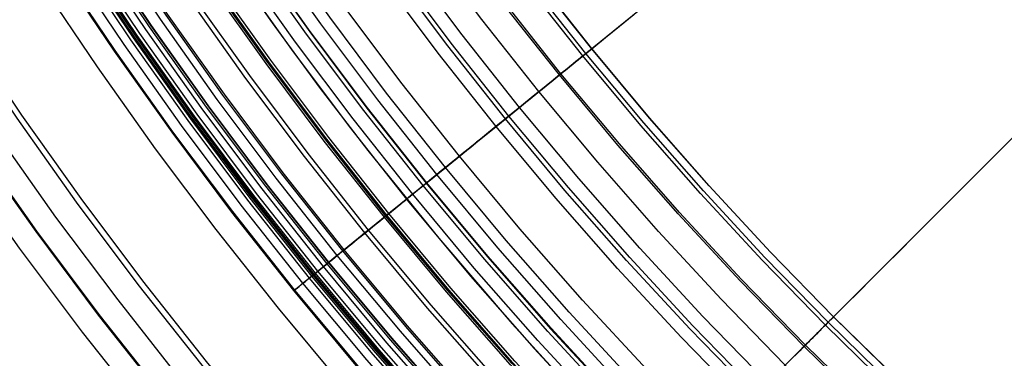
# Model space of a CAD drawing. Header units: millimetres. Extents: x -14 to 488, y -50 to 50.
# Tile 35 of 256: x 180 to 189, y -22 to -19. Entities that reach past the tile are written whole.
import ezdxf

# ---------------------------------------------------------------- set-up
doc = ezdxf.new("R2010")
doc.units = ezdxf.units.MM
doc.header["$MEASUREMENT"] = 0
doc.layers.add('Default', color=7, linetype='Continuous')

msp = doc.modelspace()

# ---------------------------------------------------------------- linework, layer by layer
at = {"layer": 'Default'}
for points in [[(188.3313, -26.8788), (187.6497, -26.3399), (186.9814, -25.7828), (186.327, -25.2081), (185.6873, -24.6162), (185.0629, -24.0078), (184.4544, -23.3834), (183.8626, -22.7436), (183.2878, -22.0893), (182.7307, -21.4209), (182.1918, -20.7393), (181.6715, -20.0452), (181.1702, -19.3394), (180.6884, -18.6226), (180.2262, -17.8956), (179.7841, -17.1592), (179.3623, -16.4143), (178.961, -15.6617), (178.5803, -14.9021), (178.2204, -14.1365), (177.8814, -13.3655), (177.5632, -12.5902)], [(188.3753, -26.8217), (187.6952, -26.2839), (187.0283, -25.728), (186.3753, -25.1545), (185.737, -24.5639), (185.1139, -23.9568), (184.5068, -23.3337), (183.9161, -22.6954), (183.3426, -22.0424), (182.7867, -21.3755), (182.249, -20.6953), (181.7298, -20.0027), (181.2296, -19.2984), (180.7487, -18.5831), (180.2876, -17.8577), (179.8464, -17.1229), (179.4255, -16.3796), (179.0251, -15.6286), (178.6452, -14.8706), (178.2861, -14.1066), (177.9477, -13.3373), (177.6302, -12.5636)], [(188.3918, -26.8003), (187.7122, -26.263), (187.0458, -25.7076), (186.3933, -25.1345), (185.7555, -24.5444), (185.1329, -23.9377), (184.5263, -23.3151), (183.9362, -22.6773), (183.3631, -22.0249), (182.8077, -21.3585), (182.2703, -20.6789), (181.7515, -19.9868), (181.2517, -19.2831), (180.7713, -18.5684), (180.3105, -17.8435), (179.8697, -17.1093), (179.4492, -16.3666), (179.049, -15.6162), (178.6695, -14.8588), (178.3106, -14.0954), (177.9725, -13.3268), (177.6553, -12.5537)], [(188.2691, -26.9597), (187.5855, -26.4191), (186.9151, -25.8603), (186.2587, -25.2838), (185.6171, -24.6902), (184.9908, -24.0799), (184.3805, -23.4536), (183.7868, -22.8119), (183.2103, -22.1556), (182.6516, -21.4852), (182.111, -20.8015), (181.5891, -20.1053), (181.0863, -19.3974), (180.603, -18.6784), (180.1395, -17.9492), (179.696, -17.2106), (179.273, -16.4634), (178.8704, -15.7085), (178.4886, -14.9467), (178.1276, -14.1787), (177.7875, -13.4054), (177.4684, -12.6277)], [(188.2746, -26.9525), (187.5911, -26.4121), (186.9209, -25.8535), (186.2648, -25.2772), (185.6233, -24.6836), (184.9971, -24.0735), (184.387, -23.4474), (183.7935, -22.8059), (183.2172, -22.1497), (182.6585, -21.4795), (182.1181, -20.7961), (181.5964, -20.1), (181.0937, -19.3923), (180.6105, -18.6735), (180.1471, -17.9445), (179.7038, -17.2061), (179.2808, -16.4591), (178.8784, -15.7044), (178.4967, -14.9427), (178.1358, -14.175), (177.7958, -13.4019), (177.4767, -12.6244)], [(191.4096, -26.9116), (190.7302, -26.4549), (190.0612, -25.9797), (189.4033, -25.4866), (188.7573, -24.9758), (188.1238, -24.4477), (187.5035, -23.903), (186.8972, -23.342), (186.3054, -22.7653), (185.7287, -22.1735), (185.1677, -21.5671), (184.6229, -20.9469), (184.0949, -20.3134), (183.5841, -19.6674), (183.0909, -19.0095), (182.6158, -18.3405), (182.1591, -17.6611), (181.7211, -16.972), (181.302, -16.2741), (180.9022, -15.568), (180.5218, -14.8546), (180.161, -14.1347), (179.8199, -13.409), (179.4985, -12.6783)], [(177.289, -12.7134), (177.6154, -13.5081), (177.9617, -14.2943), (178.3278, -15.0716), (178.7133, -15.8394), (179.1181, -16.5972), (179.5419, -17.3445), (179.9844, -18.0809), (180.4453, -18.8059), (180.9349, -19.534), (181.4431, -20.2492), (181.9696, -20.9511), (182.514, -21.6392), (183.0759, -22.313), (183.655, -22.9721), (184.2509, -23.6161), (184.8633, -24.2445), (185.4917, -24.8569), (186.1357, -25.4528), (186.7948, -26.0319), (187.4687, -26.5939)], [(177.289, -12.7134), (177.6154, -13.5081), (177.9617, -14.2943), (178.3278, -15.0716), (178.7133, -15.8394), (179.1181, -16.5972), (179.5419, -17.3445), (179.9844, -18.0809), (180.4453, -18.8059), (180.9349, -19.534), (181.4431, -20.2492), (181.9696, -20.9511), (182.514, -21.6392), (183.0759, -22.313), (183.655, -22.9721), (184.2509, -23.6161), (184.8633, -24.2445), (185.4917, -24.8569), (186.1357, -25.4528), (186.7948, -26.0319), (187.4687, -26.5939)], [(190.5854, -26.6644), (189.911, -26.1855), (189.2479, -25.6884), (188.5967, -25.1735), (187.9582, -24.6413), (187.333, -24.0922), (186.7218, -23.5267), (186.1252, -22.9454), (185.544, -22.3489), (184.9785, -21.7377), (184.4294, -21.1125), (183.8971, -20.474), (183.3822, -19.8228), (182.8851, -19.1596), (182.4062, -18.4853), (181.9459, -17.8005), (181.5044, -17.1059), (181.082, -16.4024), (180.679, -15.6907), (180.2956, -14.9716), (179.9319, -14.246), (179.588, -13.5145), (179.2641, -12.7779)], [(190.6407, -26.5844), (189.9683, -26.1069), (189.3072, -25.6113), (188.658, -25.098), (188.0214, -24.5674), (187.3981, -24.0199), (186.7888, -23.4562), (186.194, -22.8766), (185.6145, -22.2819), (185.0507, -21.6726), (184.5033, -21.0493), (183.9726, -20.4127), (183.4593, -19.7634), (182.9637, -19.1023), (182.4862, -18.43), (182.0273, -17.7472), (181.5871, -17.0548), (181.166, -16.3534), (180.7642, -15.6439), (180.382, -14.927), (180.0194, -14.2035), (179.6766, -13.4742), (179.3536, -12.7399)], [(190.4988, -26.7898), (189.8212, -26.3086), (189.1549, -25.8091), (188.5007, -25.2918), (187.8591, -24.757), (187.231, -24.2053), (186.6169, -23.6372), (186.0175, -23.0531), (185.4335, -22.4538), (184.8653, -21.8397), (184.3136, -21.2115), (183.7789, -20.57), (183.2615, -19.9157), (182.7621, -19.2494), (182.2809, -18.5719), (181.8184, -17.8838), (181.3748, -17.186), (180.9504, -16.4791), (180.5455, -15.7641), (180.1602, -15.0416), (179.7948, -14.3125), (179.4494, -13.5775), (179.1239, -12.8375)], [(179.1548, -12.8243), (179.48, -13.5636), (179.8251, -14.2978), (180.1901, -15.0262), (180.575, -15.7479), (180.9794, -16.4622), (181.4034, -17.1683), (181.8465, -17.8654), (182.3086, -18.5528), (182.7893, -19.2296), (183.2882, -19.8952), (183.805, -20.5488), (184.3392, -21.1897), (184.8903, -21.8172), (185.4579, -22.4306), (186.0413, -23.0293), (186.6401, -23.6128), (187.2535, -24.1803), (187.881, -24.7315), (188.5219, -25.2657), (189.1755, -25.7825), (189.841, -26.2814), (190.5179, -26.7621)], [(190.5212, -26.7574), (189.8444, -26.2768), (189.179, -25.7779), (188.5255, -25.2612), (187.8847, -24.7271), (187.2573, -24.1761), (186.644, -23.6086), (186.0454, -23.0253), (185.462, -22.4266), (184.8946, -21.8133), (184.3435, -21.1859), (183.8094, -20.5452), (183.2927, -19.8917), (182.7939, -19.2262), (182.3133, -18.5495), (181.8513, -17.8623), (181.4083, -17.1653), (180.9844, -16.4593), (180.58, -15.7451), (180.1952, -15.0235), (179.8303, -14.2953), (179.4852, -13.5612), (179.1601, -12.8221)], [(189.0252, -23.3943), (188.4319, -22.8732), (187.8519, -22.3366), (187.2858, -21.7849), (186.7341, -21.2188), (186.1975, -20.6388), (185.6764, -20.0455), (185.1713, -19.4395), (184.6827, -18.8215), (184.2109, -18.1922), (183.7564, -17.5523), (183.3195, -16.9024), (182.9006, -16.2432), (182.4997, -15.5756), (182.1173, -14.9002), (181.7534, -14.2178), (181.4083, -13.5292), (181.082, -12.835)], [(189.0472, -23.3686), (188.4546, -22.848), (187.8752, -22.312), (187.3097, -21.761), (186.7587, -21.1955), (186.2226, -20.6161), (185.7021, -20.0235), (185.1976, -19.4182), (184.7095, -18.8009), (184.2383, -18.1723), (183.7843, -17.533), (183.3479, -16.8838), (182.9294, -16.2254), (182.529, -15.5586), (182.147, -14.8839), (181.7835, -14.2023), (181.4387, -13.5144), (181.1128, -12.821)], [(189.0897, -23.3189), (188.4983, -22.7995), (187.9202, -22.2646), (187.3559, -21.7147), (186.8061, -21.1504), (186.2712, -20.5723), (185.7518, -19.9809), (185.2483, -19.377), (184.7613, -18.761), (184.2911, -18.1337), (183.8381, -17.4959), (183.4026, -16.8481), (182.985, -16.1911), (182.5855, -15.5256), (182.2043, -14.8524), (181.8416, -14.1723), (181.4976, -13.4858), (181.1723, -12.7939)], [(189.0908, -23.3175), (188.4995, -22.7982), (187.9214, -22.2633), (187.3572, -21.7135), (186.8073, -21.1492), (186.2725, -20.5711), (185.7531, -19.9798), (185.2497, -19.3759), (184.7627, -18.7599), (184.2925, -18.1327), (183.8395, -17.4949), (183.4041, -16.8471), (182.9865, -16.1902), (182.587, -15.5247), (182.2058, -14.8516), (181.8431, -14.1715), (181.4991, -13.4851), (181.1739, -12.7932)], [(178.9669, -12.9331), (179.2983, -13.6854), (179.6486, -14.4291), (180.0175, -15.1637), (180.4048, -15.8888), (180.8103, -16.6039), (181.2336, -17.3085), (181.6747, -18.0021), (182.1431, -18.6988), (182.6294, -19.3831), (183.1332, -20.0547), (183.654, -20.7131), (184.1917, -21.3578), (184.7458, -21.9885), (185.316, -22.6047), (185.9019, -23.2059), (186.5031, -23.7918), (187.1193, -24.362), (187.75, -24.9161), (188.3948, -25.4538), (189.0532, -25.9747), (189.7248, -26.4785), (190.4092, -26.9648)], [(178.9669, -12.9331), (179.2983, -13.6854), (179.6486, -14.4291), (180.0175, -15.1637), (180.4048, -15.8888), (180.8103, -16.6039), (181.2336, -17.3085), (181.6747, -18.0021), (182.0618, -18.5805), (182.4611, -19.1505), (182.8726, -19.7118), (183.2959, -20.2642)], [(190.4317, -26.8869), (189.7516, -26.4039), (189.0829, -25.9027), (188.4263, -25.3834), (187.7824, -24.8467), (187.1519, -24.293), (186.5356, -23.7228), (185.9341, -23.1366), (185.3479, -22.535), (184.7776, -21.9187), (184.2239, -21.2883), (183.6872, -20.6444), (183.168, -19.9877), (182.6667, -19.319), (182.1838, -18.639), (181.7195, -17.9484), (181.2743, -17.248), (180.8484, -16.5386), (180.442, -15.8209), (180.0554, -15.0958), (179.6886, -14.364), (179.3419, -13.6264), (179.0152, -12.8837)], [(188.8539, -23.5945), (188.2554, -23.0689), (187.6704, -22.5277), (187.0994, -21.9712), (186.543, -21.4002), (186.0017, -20.8152), (185.4761, -20.2168), (184.9667, -19.6056), (184.4739, -18.9823), (183.998, -18.3476), (183.5396, -17.7021), (183.099, -17.0466), (182.6764, -16.3818), (182.2721, -15.7084), (181.8863, -15.0272), (181.5193, -14.3389), (181.1712, -13.6443), (180.8421, -12.9441)], [(188.865, -23.5814), (188.267, -23.0561), (187.6823, -22.5152), (187.1116, -21.9591), (186.5555, -21.3884), (186.0145, -20.8037), (185.4892, -20.2056), (184.9801, -19.5948), (184.4875, -18.9718), (184.0119, -18.3374), (183.5538, -17.6923), (183.1134, -17.0372), (182.691, -16.3727), (182.287, -15.6997), (181.9014, -15.0189), (181.5346, -14.331), (181.1867, -13.6367), (180.8578, -12.937)], [(186.245, -26.6435), (185.5686, -26.0494), (184.9073, -25.4376), (184.2619, -24.8087), (183.633, -24.1633), (183.0213, -23.5021), (182.4272, -22.8257), (181.8514, -22.1349), (181.2943, -21.4304), (180.7565, -20.7129), (180.2384, -19.9833), (179.7403, -19.2424), (179.2626, -18.491), (178.8057, -17.7299), (178.3697, -16.9599), (177.9548, -16.1819), (177.5614, -15.3968), (177.1894, -14.6054), (176.8389, -13.8086), (176.51, -13.0071)], [(186.2777, -26.6053), (185.6023, -26.0121), (184.942, -25.4012), (184.2975, -24.7732), (183.6695, -24.1287), (183.0586, -23.4684), (182.4654, -22.793), (181.8904, -22.1032), (181.3341, -21.3997), (180.7971, -20.6833), (180.2797, -19.9547), (179.7824, -19.2149), (179.3054, -18.4645), (178.8491, -17.7045), (178.4137, -16.9357), (177.9995, -16.1588), (177.6066, -15.3749), (177.2351, -14.5846), (176.8852, -13.7889), (176.5568, -12.9886)], [(189.5642, -26.6607), (188.889, -26.1546), (188.2259, -25.6303), (187.5757, -25.0883), (186.9391, -24.5291), (186.3167, -23.9533), (185.7093, -23.3614), (185.1173, -22.754), (184.5415, -22.1316), (183.9824, -21.495), (183.4404, -20.8448), (182.9161, -20.1817), (182.4099, -19.5064), (181.9222, -18.8197), (181.4535, -18.1224), (181.0039, -17.4151), (180.5738, -16.6988), (180.1634, -15.9741), (179.773, -15.2418), (179.4026, -14.5029), (179.0525, -13.758), (178.7226, -13.008)], [(189.5737, -26.6478), (188.8988, -26.1418), (188.236, -25.6178), (187.5861, -25.0761), (186.9498, -24.5172), (186.3278, -23.9417), (185.7206, -23.3501), (185.129, -22.7429), (184.5534, -22.1208), (183.9946, -21.4845), (183.4529, -20.8347), (182.9288, -20.1719), (182.4229, -19.497), (181.9354, -18.8106), (181.4669, -18.1136), (181.0175, -17.4067), (180.5876, -16.6907), (180.1775, -15.9663), (179.7872, -15.2345), (179.4171, -14.4959), (179.0671, -13.7514), (178.7374, -13.0017)], [(189.58, -26.6392), (188.9053, -26.1334), (188.2427, -25.6095), (187.593, -25.068), (186.9569, -24.5093), (186.3351, -23.934), (185.7281, -23.3425), (185.1367, -22.7356), (184.5613, -22.1137), (184.0026, -21.4776), (183.4611, -20.8279), (182.9373, -20.1654), (182.4315, -19.4907), (181.9442, -18.8046), (181.4758, -18.1078), (181.0266, -17.4011), (180.5968, -16.6853), (180.1868, -15.9612), (179.7967, -15.2296), (179.4267, -14.4912), (179.0768, -13.747), (178.7472, -12.9976)], [(189.5935, -26.6206), (188.9193, -26.1152), (188.2572, -25.5917), (187.608, -25.0505), (186.9723, -24.4922), (186.3509, -23.9173), (185.7444, -23.3263), (185.1534, -22.7197), (184.5784, -22.0983), (184.0201, -21.4627), (183.479, -20.8135), (182.9555, -20.1514), (182.45, -19.4771), (181.9631, -18.7915), (181.495, -18.0952), (181.0461, -17.389), (180.6167, -16.6737), (180.207, -15.9501), (179.8171, -15.219), (179.4473, -14.4812), (179.0977, -13.7374), (178.7684, -12.9886)], [(192.5676, -26.5906), (191.8978, -26.1648), (191.2374, -25.7208), (190.5871, -25.259), (189.9476, -24.7796), (189.3196, -24.2831), (188.7038, -23.7698), (188.1009, -23.2403), (187.5115, -22.695), (186.9363, -22.1344), (186.3757, -21.5591), (185.8304, -20.9697), (185.3008, -20.3668), (184.7876, -19.751), (184.291, -19.1231), (183.8117, -18.4836), (183.3498, -17.8333), (182.9058, -17.1728), (182.4801, -16.503), (182.0728, -15.8246), (181.6841, -15.1383), (181.3144, -14.4449), (180.9636, -13.745), (180.6321, -13.0396)], [(186.1, -26.8129), (185.4193, -26.215), (184.7538, -25.5993), (184.1043, -24.9664), (183.4714, -24.3168), (182.8556, -23.6514), (182.2578, -22.9706), (181.6783, -22.2754), (181.1176, -21.5664), (180.5764, -20.8443), (180.0549, -20.1101), (179.5537, -19.3644), (179.0729, -18.6082), (178.613, -17.8422), (178.1743, -17.0673), (177.7568, -16.2843), (177.3608, -15.4942), (176.9864, -14.6977), (176.6337, -13.8958), (176.3027, -13.0892)], [(189.4356, -26.837), (188.7559, -26.3274), (188.0884, -25.7997), (187.4338, -25.2541), (186.793, -24.6912), (186.1665, -24.1116), (185.555, -23.5157), (184.9591, -22.9042), (184.3794, -22.2777), (183.8166, -21.6368), (183.271, -20.9823), (182.7432, -20.3148), (182.2337, -19.635), (181.7427, -18.9438), (181.2708, -18.2418), (180.8182, -17.5298), (180.3853, -16.8087), (179.9722, -16.0792), (179.5792, -15.3421), (179.2064, -14.5982), (178.8539, -13.8483), (178.5218, -13.0934)], [(189.4594, -26.8044), (188.7805, -26.2955), (188.1138, -25.7684), (187.46, -25.2234), (186.82, -24.6613), (186.1942, -24.0823), (185.5835, -23.4872), (184.9883, -22.8764), (184.4094, -22.2507), (183.8472, -21.6106), (183.3023, -20.9569), (182.7752, -20.2902), (182.2662, -19.6113), (181.7759, -18.9209), (181.3046, -18.2197), (180.8526, -17.5086), (180.4201, -16.7884), (180.0075, -16.0597), (179.615, -15.3235), (179.2426, -14.5806), (178.8906, -13.8317), (178.5589, -13.0776)], [(189.4595, -26.8042), (188.7806, -26.2953), (188.1139, -25.7682), (187.4602, -25.2233), (186.8201, -24.6611), (186.1944, -24.0821), (185.5837, -23.487), (184.9885, -22.8763), (184.4096, -22.2505), (183.8474, -21.6105), (183.3025, -20.9567), (182.7754, -20.29), (182.2664, -19.6111), (181.7761, -18.9207), (181.3048, -18.2196), (180.8528, -17.5085), (180.4203, -16.7882), (180.0078, -16.0596), (179.6152, -15.3234), (179.2429, -14.5805), (178.8908, -13.8316), (178.5592, -13.0775)], [(192.4531, -26.7759), (191.7786, -26.3472), (191.1135, -25.9001), (190.4587, -25.435), (189.8147, -24.9523), (189.1823, -24.4522), (188.5622, -23.9354), (187.9551, -23.4021), (187.3615, -22.853), (186.7822, -22.2885), (186.2177, -21.7091), (185.6685, -21.1156), (185.1353, -20.5085), (184.6184, -19.8884), (184.1184, -19.256), (183.6357, -18.612), (183.1706, -17.9571), (182.7235, -17.2921), (182.2947, -16.6176), (181.8846, -15.9344), (181.4932, -15.2432), (181.1208, -14.5449), (180.7677, -13.8402), (180.4337, -13.1298)], [(185.9602, -26.9763), (185.2753, -26.3748), (184.6057, -25.7553), (183.9522, -25.1185), (183.3154, -24.465), (182.6959, -23.7954), (182.0943, -23.1105), (181.5113, -22.411), (180.9472, -21.6976), (180.4026, -20.9711), (179.878, -20.2324), (179.3736, -19.4821), (178.8899, -18.7212), (178.4272, -17.9505), (177.9858, -17.1709), (177.5657, -16.3831), (177.1673, -15.5881), (176.7906, -14.7868), (176.4357, -13.9799), (176.1027, -13.1683)], [(185.966, -26.9695), (185.2813, -26.3681), (184.6119, -25.7488), (183.9586, -25.1121), (183.3219, -24.4588), (182.7026, -23.7894), (182.1012, -23.1046), (181.5182, -22.4053), (180.9543, -21.6921), (180.4099, -20.9658), (179.8854, -20.2272), (179.3812, -19.4772), (178.8976, -18.7165), (178.435, -17.946), (177.9936, -17.1665), (177.5737, -16.379), (177.1754, -15.5842), (176.7988, -14.783), (176.444, -13.9764), (176.1111, -13.165)], [(188.5661, -26.5739), (187.8923, -26.0411), (187.2316, -25.4904), (186.5847, -24.9222), (185.9523, -24.3371), (185.335, -23.7356), (184.7335, -23.1184), (184.1484, -22.4859), (183.5802, -21.839), (183.0295, -21.1783), (182.4968, -20.5045), (181.9824, -19.8184), (181.4869, -19.1206), (181.0105, -18.412), (180.5536, -17.6933), (180.1166, -16.9654), (179.6996, -16.229), (179.3029, -15.4849), (178.9266, -14.734), (178.5708, -13.9771), (178.2356, -13.215)], [(188.6039, -26.5248), (187.9314, -25.993), (187.2719, -25.4433), (186.6262, -24.8762), (185.995, -24.2922), (185.3789, -23.6918), (184.7785, -23.0757), (184.1945, -22.4444), (183.6274, -21.7987), (183.0777, -21.1393), (182.5459, -20.4667), (182.0325, -19.7818), (181.5379, -19.0854), (181.0624, -18.3781), (180.6064, -17.6607), (180.1702, -16.9341), (179.7539, -16.1991), (179.3579, -15.4564), (178.9823, -14.707), (178.6272, -13.9515), (178.2926, -13.1908)], [(188.6134, -26.5125), (187.9411, -25.981), (187.282, -25.4316), (186.6366, -24.8647), (186.0056, -24.2809), (185.3898, -23.6809), (184.7897, -23.065), (184.206, -22.4341), (183.6391, -21.7887), (183.0897, -21.1295), (182.5581, -20.4573), (182.045, -19.7727), (181.5506, -19.0766), (181.0753, -18.3696), (180.6195, -17.6526), (180.1835, -16.9263), (179.7675, -16.1917), (179.3717, -15.4493), (178.9962, -14.7002), (178.6413, -13.9451), (178.3069, -13.1847)], [(192.37, -26.9104), (191.6921, -26.4794), (191.0237, -26.0301), (190.3655, -25.5627), (189.7183, -25.0775), (189.0827, -24.5749), (188.4595, -24.0554), (187.8492, -23.5195), (187.2527, -22.9676), (186.6705, -22.4002), (186.1031, -21.818), (185.5512, -21.2214), (185.0152, -20.6112), (184.4957, -19.988), (183.9932, -19.3524), (183.508, -18.7052), (183.0406, -18.047), (182.5912, -17.3785), (182.1603, -16.7006), (181.748, -16.014), (181.3547, -15.3193), (180.9805, -14.6175), (180.6255, -13.9092), (180.2899, -13.1952)], [(192.3905, -26.8772), (191.7135, -26.4468), (191.0459, -25.998), (190.3885, -25.5311), (189.7421, -25.0466), (189.1073, -24.5446), (188.4848, -24.0258), (187.8754, -23.4905), (187.2796, -22.9393), (186.6981, -22.3726), (186.1314, -21.7911), (185.5801, -21.1953), (185.0449, -20.5858), (184.526, -19.9634), (184.0241, -19.3286), (183.5395, -18.6821), (183.0727, -18.0248), (182.6239, -17.3572), (182.1935, -16.6801), (181.7818, -15.9943), (181.3889, -15.3005), (181.0151, -14.5996), (180.6606, -13.8922), (180.3254, -13.1791)], [(175.9234, -13.254), (176.2638, -14.0831), (176.6251, -14.9033), (177.0069, -15.7141), (177.4091, -16.515), (177.8314, -17.3055), (178.2735, -18.0851), (178.7351, -18.8533), (179.216, -19.6096), (179.7267, -20.3692), (180.2568, -21.1153), (180.806, -21.8474), (181.3739, -22.5652), (181.9601, -23.2682), (182.5642, -23.9558), (183.1859, -24.6276), (183.8247, -25.2831), (184.4802, -25.9219), (185.152, -26.5435)], [(188.4333, -26.7463), (187.7551, -26.2101), (187.0901, -25.6558), (186.439, -25.0839), (185.8024, -24.4949), (185.1811, -23.8895), (184.5757, -23.2682), (183.9868, -22.6317), (183.4149, -21.9805), (182.8606, -21.3155), (182.3243, -20.6373), (181.8066, -19.9467), (181.3078, -19.2443), (180.8283, -18.5311), (180.3685, -17.8077), (179.9286, -17.075), (179.5089, -16.3338), (179.1096, -15.5849), (178.7308, -14.8291), (178.3727, -14.0672), (178.0353, -13.3001)], [(188.4718, -26.6963), (187.7949, -26.1611), (187.1311, -25.6078), (186.4812, -25.037), (185.8459, -24.4492), (185.2258, -23.8449), (184.6215, -23.2248), (184.0337, -22.5894), (183.4628, -21.9395), (182.9096, -21.2757), (182.3743, -20.5988), (181.8576, -19.9095), (181.3597, -19.2084), (180.8811, -18.4965), (180.4222, -17.7745), (179.9831, -17.0432), (179.5642, -16.3034), (179.1656, -15.5559), (178.7875, -14.8015), (178.4301, -14.0411), (178.0934, -13.2754)], [(188.496, -26.665), (187.8198, -26.1304), (187.1569, -25.5778), (186.5077, -25.0076), (185.8731, -24.4205), (185.2537, -23.8169), (184.6502, -23.1975), (184.063, -22.5629), (183.4929, -21.9138), (182.9403, -21.2508), (182.4057, -20.5747), (181.8895, -19.8862), (181.3923, -19.186), (180.9142, -18.4749), (180.4558, -17.7537), (180.0173, -17.0233), (179.5988, -16.2843), (179.2007, -15.5377), (178.8231, -14.7842), (178.4661, -14.0247), (178.1297, -13.26)], [(188.5067, -26.6511), (187.8309, -26.1168), (187.1683, -25.5644), (186.5195, -24.9946), (185.8852, -24.4078), (185.2661, -23.8045), (184.6629, -23.1855), (184.0761, -22.5512), (183.5062, -21.9024), (182.9539, -21.2398), (182.4196, -20.564), (181.9037, -19.8758), (181.4067, -19.176), (180.9289, -18.4653), (180.4708, -17.7445), (180.0324, -17.0144), (179.6142, -16.2759), (179.2163, -15.5297), (178.8389, -14.7766), (178.4821, -14.0175), (178.1459, -13.2531)], [(188.509, -26.6481), (187.8333, -26.1138), (187.1707, -25.5616), (186.522, -24.9918), (185.8878, -24.405), (185.2688, -23.8018), (184.6656, -23.1828), (184.0789, -22.5487), (183.5091, -21.8999), (182.9568, -21.2374), (182.4226, -20.5617), (181.9068, -19.8736), (181.4098, -19.1738), (180.9321, -18.4632), (180.474, -17.7425), (180.0357, -17.0125), (179.6176, -16.2741), (179.2197, -15.5279), (178.8423, -14.7749), (178.4855, -14.0159), (178.1494, -13.2516)], [(191.6353, -26.5664), (190.9646, -26.1156), (190.3043, -25.6466), (189.6549, -25.1598), (189.0172, -24.6556), (188.3919, -24.1344), (187.7797, -23.5967), (187.1812, -23.0429), (186.597, -22.4737), (186.0277, -21.8895), (185.474, -21.291), (184.9363, -20.6788), (184.4151, -20.0535), (183.9108, -19.4158), (183.424, -18.7664), (182.9551, -18.106), (182.5042, -17.4354), (182.0719, -16.7552), (181.6583, -16.0663), (181.2636, -15.3694), (180.8882, -14.6652), (180.532, -13.9546), (180.1953, -13.2383)], [(188.4001, -26.7895), (187.7208, -26.2524), (187.0547, -25.6972), (186.4025, -25.1244), (185.7649, -24.5345), (185.1426, -23.9281), (184.5362, -23.3058), (183.9463, -22.6682), (183.3735, -22.016), (182.8182, -21.3499), (182.2811, -20.6706), (181.7625, -19.9788), (181.2629, -19.2753), (180.7827, -18.5609), (180.3221, -17.8364), (179.8815, -17.1025), (179.4611, -16.36), (179.0611, -15.6099), (178.6817, -14.8529), (178.323, -14.0898), (177.9851, -13.3215)], [(188.4079, -26.7794), (187.7289, -26.2425), (187.063, -25.6875), (186.4111, -25.1148), (185.7737, -24.5252), (185.1517, -23.919), (184.5455, -23.2969), (183.9558, -22.6596), (183.3832, -22.0077), (182.8282, -21.3418), (182.2913, -20.6627), (181.7729, -19.9712), (181.2735, -19.268), (180.7934, -18.5539), (180.333, -17.8296), (179.8926, -17.096), (179.4723, -16.3539), (179.0725, -15.604), (178.6933, -14.8473), (178.3347, -14.0845), (177.9969, -13.3164)], [(188.4161, -26.7688), (187.7373, -26.2321), (187.0717, -25.6773), (186.42, -25.1049), (185.7829, -24.5155), (185.1611, -23.9095), (184.5552, -23.2877), (183.9658, -22.6506), (183.3934, -21.9989), (182.8386, -21.3334), (182.3019, -20.6546), (181.7837, -19.9633), (181.2845, -19.2604), (180.8046, -18.5466), (180.3444, -17.8226), (179.9041, -17.0893), (179.4841, -16.3474), (179.0844, -15.5979), (178.7053, -14.8414), (178.3469, -14.0789), (178.0092, -13.3112)], [(183.2959, -20.2642), (183.9138, -21.0288), (184.5545, -21.7744), (185.2173, -22.5003), (185.9019, -23.2059), (186.5031, -23.7918), (187.1193, -24.362), (187.75, -24.9161), (188.3948, -25.4538), (189.0532, -25.9747), (189.7248, -26.4785), (190.4092, -26.9648), (191.1058, -27.4333), (191.7995, -27.8743), (192.5041, -28.2977), (193.2191, -28.7032), (193.9442, -29.0905), (194.6787, -29.4594), (195.4224, -29.8096), (196.1747, -30.141)]]:
    msp.add_lwpolyline(points, dxfattribs=at)
at = {"layer": 'Default', "extrusion": (-0.54721, 0.836996, 0)}
for points in [[(-142.21, 22.2174), (-142.2096, 22.1869), (-142.2085, 22.1561), (-142.2067, 22.125), (-142.204, 22.0937), (-142.2006, 22.0623), (-142.1964, 22.0306), (-142.1914, 21.9988), (-142.1855, 21.9669), (-142.1787, 21.9349), (-142.1711, 21.9028), (-142.1627, 21.8707), (-142.1533, 21.8386), (-142.143, 21.8065), (-142.1319, 21.7745), (-142.1198, 21.7425), (-142.1069, 21.7107), (-142.093, 21.679), (-142.0782, 21.6474), (-142.0625, 21.6161), (-142.0459, 21.5851), (-142.0284, 21.5543), (-142.01, 21.5239), (-141.9907, 21.4938), (-141.9706, 21.4641), (-141.9496, 21.4347), (-141.9277, 21.4059), (-141.905, 21.3775), (-141.8815, 21.3497), (-141.8572, 21.3223), (-141.8321, 21.2956), (-141.8063, 21.2694), (-141.7798, 21.2439), (-141.7526, 21.219), (-141.7247, 21.1948), (-141.6961, 21.1713), (-141.667, 21.1486), (-141.6372, 21.1265), (-141.607, 21.1053), (-141.5762, 21.0848), (-141.5449, 21.0651), (-141.5132, 21.0462), (-141.4811, 21.0281), (-141.4486, 21.0109), (-141.4158, 20.9945), (-141.3827, 20.9789), (-141.3493, 20.9642), (-141.3157, 20.9503), (-141.2818, 20.9373), (-141.2479, 20.9252), (-141.2138, 20.9139), (-141.1796, 20.9034), (-141.1453, 20.8938), (-141.1111, 20.885), (-141.0768, 20.8771), (-141.0426, 20.87), (-141.0085, 20.8636), (-140.9744, 20.8581), (-140.9405, 20.8534), (-140.9067, 20.8494), (-140.8732, 20.8462), (-140.8398, 20.8438), (-140.8067, 20.842), (-140.7738, 20.841), (-140.7412, 20.8407), (-140.7086, 20.841), (-140.6757, 20.842), (-140.6426, 20.8438), (-140.6092, 20.8462), (-140.5756, 20.8494), (-140.5419, 20.8534), (-140.508, 20.8581), (-140.4739, 20.8636), (-140.4398, 20.87), (-140.4056, 20.8771), (-140.3713, 20.885), (-140.337, 20.8938), (-140.3028, 20.9034), (-140.2686, 20.9139), (-140.2345, 20.9252), (-140.2005, 20.9373), (-140.1667, 20.9503), (-140.1331, 20.9642), (-140.0997, 20.9789), (-140.0666, 20.9945), (-140.0338, 21.0109), (-140.0013, 21.0281), (-139.9692, 21.0462), (-139.9375, 21.0651), (-139.9062, 21.0848), (-139.8754, 21.1053), (-139.8451, 21.1265), (-139.8154, 21.1486), (-139.7863, 21.1713), (-139.7577, 21.1948), (-139.7298, 21.219), (-139.7026, 21.2439), (-139.6761, 21.2694), (-139.6502, 21.2956), (-139.6252, 21.3223), (-139.6009, 21.3497), (-139.5774, 21.3775), (-139.5547, 21.4059), (-139.5328, 21.4347), (-139.5118, 21.4641), (-139.4917, 21.4938), (-139.4724, 21.5239), (-139.454, 21.5543), (-139.4365, 21.5851), (-139.4199, 21.6161), (-139.4042, 21.6474), (-139.3894, 21.679), (-139.3755, 21.7107), (-139.3626, 21.7425), (-139.3505, 21.7745), (-139.3393, 21.8065), (-139.3291, 21.8386), (-139.3197, 21.8707), (-139.3113, 21.9028), (-139.3037, 21.9349), (-139.2969, 21.9669), (-139.291, 21.9988), (-139.286, 22.0306), (-139.2818, 22.0623), (-139.2783, 22.0937), (-139.2757, 22.125), (-139.2739, 22.1561), (-139.2728, 22.1869), (-139.2724, 22.2174)], [(-139.2724, 22.2174), (-139.2728, 22.248), (-139.2739, 22.2788), (-139.2757, 22.3099), (-139.2783, 22.3411), (-139.2818, 22.3726), (-139.286, 22.4043), (-139.291, 22.436), (-139.2969, 22.468), (-139.3037, 22.5), (-139.3113, 22.532), (-139.3197, 22.5641), (-139.3291, 22.5963), (-139.3393, 22.6284), (-139.3505, 22.6604), (-139.3626, 22.6924), (-139.3755, 22.7242), (-139.3894, 22.7559), (-139.4042, 22.7874), (-139.4199, 22.8187), (-139.4365, 22.8498), (-139.454, 22.8806), (-139.4724, 22.911), (-139.4917, 22.9411), (-139.5118, 22.9708), (-139.5328, 23.0001), (-139.5547, 23.029), (-139.5774, 23.0574), (-139.6009, 23.0852), (-139.6252, 23.1125), (-139.6502, 23.1393), (-139.6761, 23.1654), (-139.7026, 23.191), (-139.7298, 23.2158), (-139.7577, 23.24), (-139.7863, 23.2635), (-139.8154, 23.2863), (-139.8451, 23.3083), (-139.8754, 23.3296), (-139.9062, 23.3501), (-139.9375, 23.3698), (-139.9692, 23.3887), (-140.0013, 23.4068), (-140.0338, 23.424), (-140.0666, 23.4404), (-140.0997, 23.456), (-140.1331, 23.4707), (-140.1667, 23.4845), (-140.2005, 23.4975), (-140.2345, 23.5097), (-140.2686, 23.521), (-140.3028, 23.5315), (-140.337, 23.5411), (-140.3713, 23.5498), (-140.4056, 23.5578), (-140.4398, 23.5649), (-140.4739, 23.5712), (-140.508, 23.5767), (-140.5419, 23.5815), (-140.5756, 23.5854), (-140.6092, 23.5886), (-140.6426, 23.5911), (-140.6757, 23.5928), (-140.7086, 23.5939), (-140.7412, 23.5942), (-140.7738, 23.5939), (-140.8067, 23.5928), (-140.8398, 23.5911), (-140.8732, 23.5886), (-140.9067, 23.5854), (-140.9405, 23.5815), (-140.9744, 23.5767), (-141.0085, 23.5712), (-141.0426, 23.5649), (-141.0768, 23.5578), (-141.1111, 23.5498), (-141.1453, 23.5411), (-141.1796, 23.5315), (-141.2138, 23.521), (-141.2479, 23.5097), (-141.2818, 23.4975), (-141.3157, 23.4845), (-141.3493, 23.4707), (-141.3827, 23.456), (-141.4158, 23.4404), (-141.4486, 23.424), (-141.4811, 23.4068), (-141.5132, 23.3887), (-141.5449, 23.3698), (-141.5762, 23.3501), (-141.607, 23.3296), (-141.6372, 23.3083), (-141.667, 23.2863), (-141.6961, 23.2635), (-141.7247, 23.24), (-141.7526, 23.2158), (-141.7798, 23.191), (-141.8063, 23.1654), (-141.8321, 23.1393), (-141.8572, 23.1125), (-141.8815, 23.0852), (-141.905, 23.0574), (-141.9277, 23.029), (-141.9496, 23.0001), (-141.9706, 22.9708), (-141.9907, 22.9411), (-142.01, 22.911), (-142.0284, 22.8806), (-142.0459, 22.8498), (-142.0625, 22.8187), (-142.0782, 22.7874), (-142.093, 22.7559), (-142.1069, 22.7242), (-142.1198, 22.6924), (-142.1319, 22.6604), (-142.143, 22.6284), (-142.1533, 22.5963), (-142.1627, 22.5641), (-142.1711, 22.532), (-142.1787, 22.5), (-142.1855, 22.468), (-142.1914, 22.436), (-142.1964, 22.4043), (-142.2006, 22.3726), (-142.204, 22.3411), (-142.2067, 22.3099), (-142.2085, 22.2788), (-142.2096, 22.248), (-142.21, 22.2174)]]:
    msp.add_lwpolyline(points, dxfattribs=at)
at = {"layer": 'Default', "extrusion": (0.048363, 0.168979, 0.984432)}
msp.add_lwpolyline([(-182.9422, -12.8748), (-182.9422, -12.7858)], dxfattribs=at)
at = {"layer": 'Default'}
for points in [[(191.805, -17.2656, 101.4066), (188.5575, -20.5132, 76.8205), (187.4695, -21.6012, 67.1065), (186.6705, -22.4002, 58.875)], [(186.5675, -18.3059, 76.8205), (185.373, -19.2758, 67.1065), (184.4957, -19.988, 58.875), (183.874, -20.4927, 51.8783), (183.4611, -20.8279, 46.0296), (183.0295, -21.1783, 37.0252), (182.8182, -21.3499, 30.0773), (182.8004, -21.3643, 28.9443), (182.7997, -21.365, 28.4238), (182.8077, -21.3585, 27.9372), (182.8157, -21.352, 27.7073), (182.8266, -21.3431, 27.487), (182.8404, -21.3319, 27.2763), (182.8573, -21.3181, 27.0759), (182.8773, -21.3019, 26.8859), (182.9006, -21.2831, 26.7068), (182.9134, -21.2726, 26.6215), (182.927, -21.2616, 26.539), (182.9415, -21.2498, 26.4594), (182.9568, -21.2374, 26.3827), (182.9731, -21.2242, 26.3083), (182.9902, -21.2102, 26.2357), (183.0083, -21.1956, 26.1648), (183.0272, -21.1802, 26.0956), (183.0469, -21.1642, 26.0282), (183.0674, -21.1476, 25.9625), (183.0886, -21.1304, 25.8986), (183.1104, -21.1127, 25.8366), (183.1328, -21.0945, 25.7763), (183.1557, -21.0759, 25.7179), (183.1792, -21.0568, 25.6614), (183.2032, -21.0374, 25.6068), (183.2275, -21.0176, 25.554), (183.2522, -20.9976, 25.5031), (183.2772, -20.9772, 25.4542), (183.3025, -20.9567, 25.4072), (183.328, -20.936, 25.3622), (183.3536, -20.9152, 25.3192), (183.3794, -20.8943, 25.2781), (183.4051, -20.8735, 25.2389), (183.4307, -20.8526, 25.2018), (183.4562, -20.8319, 25.1666), (183.4815, -20.8114, 25.1334), (183.5065, -20.7911, 25.1021), (183.5311, -20.7711, 25.0728), (183.5553, -20.7515, 25.0455), (183.579, -20.7323, 25.0202), (183.6021, -20.7135, 24.9968), (183.6245, -20.6953, 24.9754), (183.6462, -20.6777, 24.956), (183.6672, -20.6607, 24.9385), (183.6773, -20.6524, 24.9305), (183.6872, -20.6444, 24.923), (183.7185, -20.619, 24.9005), (183.7251, -20.6137, 24.8961), (183.7314, -20.6086, 24.8921), (183.7375, -20.6036, 24.8884), (183.7436, -20.5986, 24.8849), (183.7498, -20.5936, 24.8816), (183.7561, -20.5884, 24.8784), (183.7628, -20.583, 24.8752), (183.7699, -20.5772, 24.872), (183.805, -20.5488, 24.8577)], [(183.805, -20.5488, 24.8577), (183.8558, -20.5075, 24.8387), (183.9061, -20.4667, 24.8179), (183.9557, -20.4264, 24.7953), (184.0047, -20.3866, 24.7711), (184.053, -20.3474, 24.7452), (184.1005, -20.3088, 24.7178), (184.1473, -20.2709, 24.6889), (184.1932, -20.2336, 24.6585), (184.2382, -20.197, 24.6268), (184.2824, -20.1612, 24.5938), (184.3256, -20.1261, 24.5595), (184.3678, -20.0918, 24.524), (184.409, -20.0584, 24.4873), (184.4491, -20.0258, 24.4496), (184.4881, -19.9941, 24.4108), (184.526, -19.9634, 24.3711), (184.5627, -19.9336, 24.3305), (184.5983, -19.9047, 24.289), (184.6327, -19.8768, 24.2467), (184.6659, -19.8498, 24.2037), (184.698, -19.8238, 24.1601), (184.729, -19.7986, 24.1159), (184.7588, -19.7744, 24.0711), (184.7876, -19.751, 24.0259), (184.8152, -19.7286, 23.9802), (184.8418, -19.707, 23.9342), (184.8674, -19.6863, 23.8879), (184.8919, -19.6664, 23.8412), (184.9154, -19.6473, 23.7943), (184.9379, -19.629, 23.7472), (184.9594, -19.6115, 23.6999), (184.9801, -19.5948, 23.6525), (184.9998, -19.5788, 23.6049), (185.0185, -19.5635, 23.5572), (185.0365, -19.549, 23.5094), (185.0535, -19.5351, 23.4616), (185.0697, -19.522, 23.4137), (185.0851, -19.5095, 23.3657), (185.0996, -19.4977, 23.3176), (185.1134, -19.4865, 23.2695), (185.1264, -19.4759, 23.2214), (185.1387, -19.466, 23.1732), (185.1502, -19.4566, 23.1251), (185.161, -19.4478, 23.0769), (185.1806, -19.4319, 22.9805), (185.1976, -19.4182, 22.8843), (185.2121, -19.4064, 22.7881), (185.2241, -19.3966, 22.6922), (185.2339, -19.3887, 22.5964), (185.2414, -19.3826, 22.5007), (185.2466, -19.3784, 22.4053), (185.2497, -19.3758, 22.31), (185.2507, -19.375, 22.2148), (185.2497, -19.3759, 22.1199), (185.2467, -19.3783, 22.0251), (185.2418, -19.3823, 21.9305), (185.2349, -19.3879, 21.8361), (185.226, -19.3951, 21.742), (185.2152, -19.4038, 21.648), (185.2025, -19.4142, 21.5543), (185.1879, -19.4261, 21.4608), (185.1713, -19.4395, 21.3677), (185.1528, -19.4545, 21.2748), (185.1323, -19.4711, 21.1822), (185.1099, -19.4893, 21.09), (185.0854, -19.5092, 20.9981), (185.0589, -19.5307, 20.9067), (185.0303, -19.554, 20.8157), (184.9996, -19.5789, 20.7252), (184.9667, -19.6056, 20.6352), (184.9316, -19.6341, 20.5457), (184.8942, -19.6644, 20.4569), (184.8545, -19.6967, 20.3689), (184.8124, -19.7309, 20.2816), (184.7678, -19.7671, 20.1953), (184.7207, -19.8054, 20.1099), (184.6709, -19.8458, 20.0257), (184.6184, -19.8884, 19.9426), (184.5632, -19.9332, 19.8609), (184.5051, -19.9803, 19.7806), (184.475, -20.0048, 19.7411), (184.4442, -20.0298, 19.702), (184.4127, -20.0554, 19.6634), (184.3804, -20.0816, 19.6253), (184.3474, -20.1084, 19.5877), (184.3136, -20.1358, 19.5507), (184.2791, -20.1639, 19.5143), (184.2438, -20.1925, 19.4784), (184.2077, -20.2218, 19.4432), (184.1709, -20.2517, 19.4086), (184.1333, -20.2822, 19.3747), (184.081, -20.3247, 19.3294), (184.0668, -20.3362, 19.3166), (184.0522, -20.348, 19.3029), (184.0373, -20.3601, 19.2883), (184.022, -20.3726, 19.2726), (184.0061, -20.3855, 19.2558), (183.9726, -20.4127, 19.2183), (183.9364, -20.4421, 19.175), (183.8971, -20.474, 19.1253), (183.8548, -20.5083, 19.069), (183.8094, -20.5452, 19.0055), (183.7626, -20.5832, 18.9373), (183.717, -20.6202, 18.8682), (183.6722, -20.6566, 18.797), (183.6281, -20.6923, 18.7226), (183.5844, -20.7278, 18.6436), (183.5408, -20.7632, 18.5591), (183.4971, -20.7988, 18.4678), (183.4529, -20.8347, 18.3684), (183.408, -20.8711, 18.26), (183.3626, -20.9079, 18.1415), (183.3169, -20.945, 18.0118), (183.271, -20.9823, 17.87), (183.2251, -21.0196, 17.7151), (183.1794, -21.0567, 17.5462), (183.1342, -21.0934, 17.3627), (183.0897, -21.1295, 17.1636), (183.0461, -21.1649, 16.9483), (183.0037, -21.1993, 16.7161), (182.9626, -21.2326, 16.4664), (182.9233, -21.2646, 16.1986), (182.8857, -21.2951, 15.912), (182.8503, -21.3238, 15.6061), (182.7867, -21.3755, 14.9339), (182.7342, -21.4181, 14.177), (182.6944, -21.4504, 13.3305), (182.6687, -21.4713, 12.3895), (182.6516, -21.4852, 5.7896), (182.6528, -21.4842, 5.6241), (182.6566, -21.4811, 5.4622), (182.6629, -21.476, 5.3039), (182.6717, -21.4688, 5.1493), (182.683, -21.4597, 4.9982), (182.6966, -21.4487, 4.8508), (182.7125, -21.4357, 4.707), (182.7307, -21.4209, 4.5668), (182.7512, -21.4043, 4.4302), (182.7739, -21.3859, 4.2971), (182.7988, -21.3657, 4.1676), (182.8257, -21.3438, 4.0416), (182.8548, -21.3202, 3.919), (182.8858, -21.295, 3.7997), (182.9189, -21.2682, 3.6838), (182.9539, -21.2398, 3.5711), (182.9908, -21.2098, 3.4617), (183.0296, -21.1783, 3.3554), (183.0703, -21.1453, 3.2521), (183.1129, -21.1107, 3.1517), (183.1574, -21.0745, 3.0541), (183.2038, -21.0369, 2.9593), (183.2521, -20.9977, 2.8671), (183.3023, -20.9569, 2.7774), (183.3544, -20.9146, 2.69), (183.4086, -20.8706, 2.6051), (183.4647, -20.825, 2.5223), (183.523, -20.7777, 2.4417), (183.5835, -20.7286, 2.3632), (183.6463, -20.6776, 2.2867), (183.7114, -20.6248, 2.2121), (183.7789, -20.57, 2.1394), (183.8488, -20.5132, 2.0684), (183.9214, -20.4543, 1.9992), (183.9966, -20.3932, 1.9318), (184.0745, -20.33, 1.8661), (184.1552, -20.2644, 1.8021), (184.2388, -20.1965, 1.74), (184.3254, -20.1262, 1.6796), (184.4151, -20.0535, 1.621), (184.5078, -19.9782, 1.5642), (184.6037, -19.9003, 1.5092), (184.7029, -19.8198, 1.4561), (184.8053, -19.7366, 1.405), (184.911, -19.6508, 1.3559), (185.02, -19.5623, 1.3088), (185.1325, -19.471, 1.2638), (185.2483, -19.377, 1.2211), (185.3677, -19.2801, 1.1805), (185.4904, -19.1804, 1.1423), (185.6167, -19.0779, 1.1063)], [(186.9524, -22.1182, 1.405), (187.0487, -22.022, 1.3559), (187.148, -21.9226, 1.3088), (187.2504, -21.8202, 1.2638), (187.3559, -21.7147, 1.2211), (187.4646, -21.606, 1.1805), (187.5764, -21.4942, 1.1423), (187.6914, -21.3792, 1.1063), (187.8096, -21.2611, 1.0728), (187.9309, -21.1398, 1.0416), (188.0553, -21.0154, 1.013), (188.3136, -20.7571, 0.9632), (188.5845, -20.4862, 0.9239), (188.8679, -20.2028, 0.8955)], [(186.9857, -22.085, 23.9342), (187.0089, -22.0617, 23.8879), (187.0313, -22.0394, 23.8412), (187.0527, -22.018, 23.7943), (187.0732, -21.9975, 23.7472), (187.0928, -21.9778, 23.6999), (187.1116, -21.9591, 23.6525), (187.1295, -21.9411, 23.6049), (187.1466, -21.924, 23.5572), (187.163, -21.9077, 23.5094), (187.1785, -21.8922, 23.4616), (187.1932, -21.8774, 23.4137), (187.2072, -21.8634, 23.3657), (187.2205, -21.8502, 23.3176), (187.233, -21.8376, 23.2695), (187.2449, -21.8258, 23.2214), (187.2561, -21.8146, 23.1732), (187.2666, -21.8041, 23.1251), (187.2764, -21.7942, 23.0769), (187.2943, -21.7764, 22.9805), (187.3097, -21.761, 22.8843), (187.3229, -21.7478, 22.7881), (187.3339, -21.7368, 22.6922), (187.3428, -21.7279, 22.5964), (187.3496, -21.7211, 22.5007), (187.3544, -21.7163, 22.4053), (187.3572, -21.7135, 22.31), (187.3581, -21.7126, 22.2148), (187.3572, -21.7135, 22.1199), (187.3545, -21.7162, 22.0251), (187.3499, -21.7207, 21.9305), (187.3437, -21.727, 21.8361), (187.3356, -21.7351, 21.742), (187.3258, -21.7449, 21.648), (187.3142, -21.7565, 21.5543), (187.3009, -21.7698, 21.4608), (187.2858, -21.7849, 21.3677), (187.2689, -21.8017, 21.2748), (187.2503, -21.8204, 21.1822), (187.2298, -21.8408, 21.09), (187.2076, -21.8631, 20.9981), (187.1834, -21.8872, 20.9067), (187.1574, -21.9133, 20.8157), (187.1294, -21.9413, 20.7252), (187.0994, -21.9712, 20.6352), (187.0674, -22.0032, 20.5457), (187.0334, -22.0372, 20.4569), (186.9972, -22.0734, 20.3689), (186.9589, -22.1118, 20.2816)]]:
    msp.add_polyline3d(points, dxfattribs=at)

doc.saveas('drawing.dxf')
